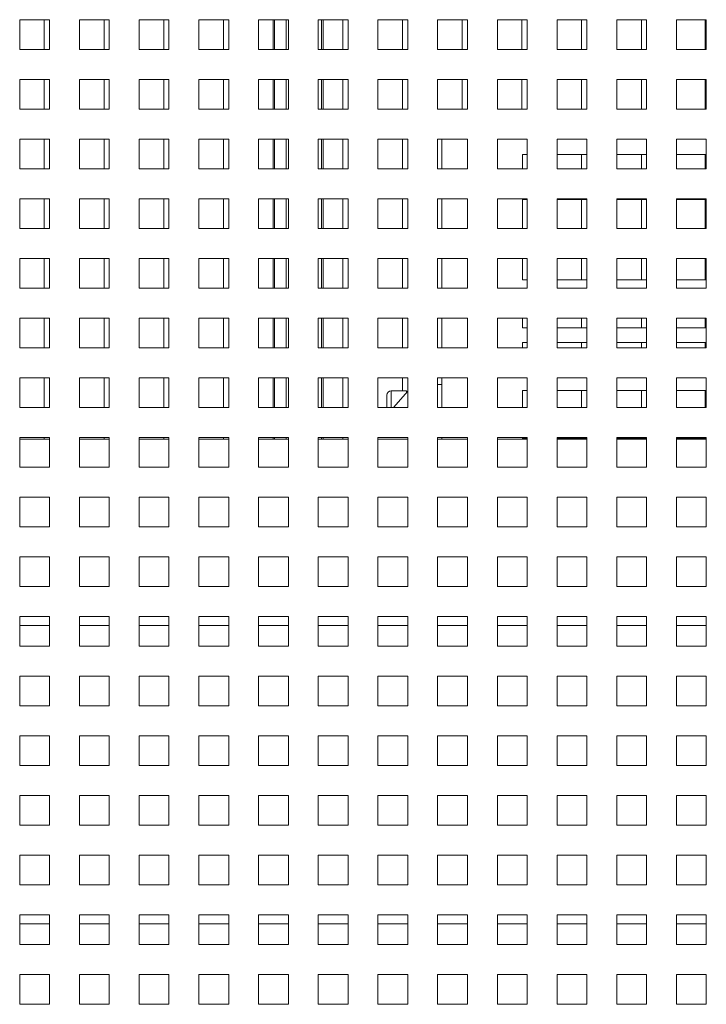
# Paper-space layout '3' of a CAD drawing. Header units: inches. Extents: x 1 to 109, y 1 to 85.
# Tile 74 of 109: x 96.36 to 100.2, y 19.36 to 24.86. Entities that reach past the tile are written whole.
import ezdxf

# ---------------------------------------------------------------- set-up
doc = ezdxf.new("R2010")
doc.units = ezdxf.units.IN
doc.header["$MEASUREMENT"] = 0

psp = doc.layouts.new('3')

# ---------------------------------------------------------------- linework, layer by layer
at = {"color": 7, "linetype": 'Continuous', "lineweight": 15, "ltscale": 5}
for p, q in [((96.5314, 24.8586), (96.3647, 24.8586)), ((96.3647, 24.8586), (96.3647, 24.6919)), ((96.5022, 24.8586), (96.5022, 24.6921)), ((96.5314, 24.6919), (96.5314, 24.8586)), ((96.8647, 24.8586), (96.698, 24.8586)), ((96.698, 24.8586), (96.698, 24.6919)), ((96.8355, 24.8586), (96.8355, 24.6921)), ((96.8647, 24.6919), (96.8647, 24.8586)), ((97.198, 24.8586), (97.0314, 24.8586)), ((97.0314, 24.8586), (97.0314, 24.6919)), ((97.1689, 24.8586), (97.1689, 24.6921)), ((97.198, 24.6919), (97.198, 24.8586)), ((97.5314, 24.8586), (97.3647, 24.8586)), ((97.3647, 24.8586), (97.3647, 24.6919)), ((97.5022, 24.8586), (97.5022, 24.6921)), ((97.5314, 24.6919), (97.5314, 24.8586)), ((97.8647, 24.8586), (97.698, 24.8586)), ((97.698, 24.8586), (97.698, 24.6919)), ((97.7789, 24.8586), (97.7789, 24.6919)), ((97.8647, 24.6919), (97.8647, 24.8586)), ((98.198, 24.8586), (98.0314, 24.8586)), ((98.0314, 24.8586), (98.0314, 24.6919)), ((98.0589, 24.6919), (98.0589, 24.8586)), ((98.1689, 24.8586), (98.1689, 24.6921)), ((98.198, 24.6919), (98.198, 24.8586)), ((98.5314, 24.8586), (98.3647, 24.8586)), ((98.3647, 24.8586), (98.3647, 24.6919)), ((98.5022, 24.8586), (98.5022, 24.6921)), ((98.5314, 24.6919), (98.5314, 24.8586)), ((98.8647, 24.8586), (98.698, 24.8586)), ((98.698, 24.8586), (98.698, 24.6919)), ((98.8355, 24.8586), (98.8355, 24.6921)), ((98.8647, 24.6919), (98.8647, 24.8586)), ((99.198, 24.8586), (99.0314, 24.8586)), ((99.0314, 24.8586), (99.0314, 24.6919)), ((99.1689, 24.8586), (99.1689, 24.6921)), ((99.198, 24.6919), (99.198, 24.8586)), ((99.5314, 24.8586), (99.3647, 24.8586)), ((99.3647, 24.8586), (99.3647, 24.6919)), ((99.5022, 24.8586), (99.5022, 24.6921)), ((99.5314, 24.6919), (99.5314, 24.8586)), ((99.8647, 24.8586), (99.698, 24.8586)), ((99.698, 24.8586), (99.698, 24.6919)), ((99.8355, 24.8586), (99.8355, 24.6921)), ((99.8647, 24.6919), (99.8647, 24.8586)), ((100.198, 24.8586), (100.0314, 24.8586)), ((100.0314, 24.8586), (100.0314, 24.6919)), ((100.1914, 24.8586), (100.1914, 24.6919)), ((100.198, 24.6919), (100.198, 24.8586)), ((96.3647, 24.6919), (96.5314, 24.6919)), ((96.5022, 24.6921), (96.5314, 24.6921)), ((96.698, 24.6919), (96.8647, 24.6919)), ((96.8355, 24.6921), (96.8647, 24.6921)), ((97.0314, 24.6919), (97.198, 24.6919)), ((97.1689, 24.6921), (97.198, 24.6921)), ((97.3647, 24.6919), (97.5314, 24.6919)), ((97.5022, 24.6921), (97.5314, 24.6921)), ((97.698, 24.6919), (97.8647, 24.6919)), ((98.0314, 24.6919), (98.198, 24.6919)), ((98.1689, 24.6921), (98.198, 24.6921)), ((98.3647, 24.6919), (98.5314, 24.6919)), ((98.5022, 24.6921), (98.5314, 24.6921)), ((98.698, 24.6919), (98.8647, 24.6919)), ((98.8355, 24.6921), (98.8647, 24.6921)), ((99.0314, 24.6919), (99.198, 24.6919)), ((99.1689, 24.6921), (99.198, 24.6921)), ((99.3647, 24.6919), (99.5314, 24.6919)), ((99.5022, 24.6921), (99.5314, 24.6921)), ((99.698, 24.6919), (99.8647, 24.6919)), ((99.8355, 24.6921), (99.8647, 24.6921)), ((100.0314, 24.6919), (100.198, 24.6919)), ((96.5314, 24.5253), (96.3647, 24.5253)), ((96.3647, 24.5253), (96.3647, 24.3586)), ((96.5022, 24.5253), (96.5022, 24.3588)), ((96.5314, 24.3586), (96.5314, 24.5253)), ((96.8647, 24.5253), (96.698, 24.5253)), ((96.698, 24.5253), (96.698, 24.3586)), ((96.8355, 24.5253), (96.8355, 24.3588)), ((96.8647, 24.3586), (96.8647, 24.5253)), ((97.198, 24.5253), (97.0314, 24.5253)), ((97.0314, 24.5253), (97.0314, 24.3586)), ((97.1689, 24.5253), (97.1689, 24.3588)), ((97.198, 24.3586), (97.198, 24.5253)), ((97.5314, 24.5253), (97.3647, 24.5253)), ((97.3647, 24.5253), (97.3647, 24.3586)), ((97.5022, 24.5253), (97.5022, 24.3588)), ((97.5314, 24.3586), (97.5314, 24.5253)), ((97.8647, 24.5253), (97.698, 24.5253)), ((97.698, 24.5253), (97.698, 24.3586)), ((97.7789, 24.5253), (97.7789, 24.3586)), ((97.8647, 24.3586), (97.8647, 24.5253)), ((98.198, 24.5253), (98.0314, 24.5253)), ((98.0314, 24.5253), (98.0314, 24.3586)), ((98.0589, 24.3586), (98.0589, 24.5253)), ((98.1689, 24.5253), (98.1689, 24.3588)), ((98.198, 24.3586), (98.198, 24.5253)), ((98.5314, 24.5253), (98.3647, 24.5253)), ((98.3647, 24.5253), (98.3647, 24.3586)), ((98.5022, 24.5253), (98.5022, 24.3588)), ((98.5314, 24.3586), (98.5314, 24.5253)), ((98.8647, 24.5253), (98.698, 24.5253)), ((98.698, 24.5253), (98.698, 24.3586)), ((98.8355, 24.5253), (98.8355, 24.3588)), ((98.8647, 24.3586), (98.8647, 24.5253)), ((99.198, 24.5253), (99.0314, 24.5253)), ((99.0314, 24.5253), (99.0314, 24.3586)), ((99.1689, 24.5253), (99.1689, 24.3588)), ((99.198, 24.3586), (99.198, 24.5253)), ((99.5314, 24.5253), (99.3647, 24.5253)), ((99.3647, 24.5253), (99.3647, 24.3586)), ((99.5022, 24.5253), (99.5022, 24.3588)), ((99.5314, 24.3586), (99.5314, 24.5253)), ((99.8647, 24.5253), (99.698, 24.5253)), ((99.698, 24.5253), (99.698, 24.3586)), ((99.8355, 24.5253), (99.8355, 24.3588)), ((99.8647, 24.3586), (99.8647, 24.5253)), ((100.198, 24.5253), (100.0314, 24.5253)), ((100.0314, 24.5253), (100.0314, 24.3586)), ((100.1914, 24.5253), (100.1914, 24.3586)), ((100.198, 24.3586), (100.198, 24.5253)), ((96.3647, 24.3586), (96.5314, 24.3586)), ((96.5022, 24.3588), (96.5314, 24.3588)), ((96.698, 24.3586), (96.8647, 24.3586)), ((96.8355, 24.3588), (96.8647, 24.3588)), ((97.0314, 24.3586), (97.198, 24.3586)), ((97.1689, 24.3588), (97.198, 24.3588)), ((97.3647, 24.3586), (97.5314, 24.3586)), ((97.5022, 24.3588), (97.5314, 24.3588)), ((97.698, 24.3586), (97.8647, 24.3586)), ((98.0314, 24.3586), (98.198, 24.3586)), ((98.1689, 24.3588), (98.198, 24.3588)), ((98.3647, 24.3586), (98.5314, 24.3586)), ((98.5022, 24.3588), (98.5314, 24.3588)), ((98.698, 24.3586), (98.8647, 24.3586)), ((98.8355, 24.3588), (98.8647, 24.3588)), ((99.0314, 24.3586), (99.198, 24.3586)), ((99.1689, 24.3588), (99.198, 24.3588)), ((99.3647, 24.3586), (99.5314, 24.3586)), ((99.5022, 24.3588), (99.5314, 24.3588)), ((99.698, 24.3586), (99.8647, 24.3586)), ((99.8355, 24.3588), (99.8647, 24.3588)), ((100.0314, 24.3586), (100.198, 24.3586)), ((96.5314, 24.1919), (96.3647, 24.1919)), ((96.3647, 24.1919), (96.3647, 24.0253)), ((96.5022, 24.1919), (96.5022, 24.0254)), ((96.5314, 24.0253), (96.5314, 24.1919)), ((96.8647, 24.1919), (96.698, 24.1919)), ((96.698, 24.1919), (96.698, 24.0253)), ((96.8355, 24.1919), (96.8355, 24.0254)), ((96.8647, 24.0253), (96.8647, 24.1919)), ((97.198, 24.1919), (97.0314, 24.1919)), ((97.0314, 24.1919), (97.0314, 24.0253)), ((97.1689, 24.1919), (97.1689, 24.0254)), ((97.198, 24.0253), (97.198, 24.1919)), ((97.5314, 24.1919), (97.3647, 24.1919)), ((97.3647, 24.1919), (97.3647, 24.0253)), ((97.5022, 24.1919), (97.5022, 24.0254)), ((97.5314, 24.0253), (97.5314, 24.1919)), ((97.8647, 24.1919), (97.698, 24.1919)), ((97.698, 24.1919), (97.698, 24.0253)), ((97.7789, 24.1919), (97.7789, 24.0253)), ((97.8647, 24.0253), (97.8647, 24.1919)), ((98.198, 24.1919), (98.0314, 24.1919)), ((98.0314, 24.1919), (98.0314, 24.0253)), ((98.0589, 24.0253), (98.0589, 24.1919)), ((98.1689, 24.1919), (98.1689, 24.0254)), ((98.198, 24.0253), (98.198, 24.1919)), ((98.5314, 24.1919), (98.3647, 24.1919)), ((98.3647, 24.1919), (98.3647, 24.0253)), ((98.5022, 24.1919), (98.5022, 24.0254)), ((98.5314, 24.0253), (98.5314, 24.1919)), ((98.8647, 24.1919), (98.698, 24.1919)), ((98.698, 24.1919), (98.698, 24.0253)), ((98.7216, 24.0253), (98.7216, 24.1919)), ((98.8647, 24.0253), (98.8647, 24.1919)), ((99.198, 24.1919), (99.0314, 24.1919)), ((99.0314, 24.1919), (99.0314, 24.0253)), ((99.198, 24.0253), (99.198, 24.1919)), ((99.5314, 24.1919), (99.3647, 24.1919)), ((99.3647, 24.1919), (99.3647, 24.0253)), ((99.5314, 24.0253), (99.5314, 24.1919)), ((99.8647, 24.1919), (99.698, 24.1919)), ((99.698, 24.1919), (99.698, 24.0253)), ((99.8647, 24.0253), (99.8647, 24.1919)), ((100.198, 24.1919), (100.0314, 24.1919)), ((100.0314, 24.1919), (100.0314, 24.0253)), ((100.198, 24.0253), (100.198, 24.1919)), ((99.1716, 24.0253), (99.1716, 24.1048)), ((99.1716, 24.1048), (99.198, 24.1048)), ((99.3647, 24.1048), (99.5314, 24.1048)), ((99.5022, 24.1048), (99.5022, 24.0254)), ((99.698, 24.1048), (99.8647, 24.1048)), ((99.8355, 24.1048), (99.8355, 24.0254)), ((100.0314, 24.1048), (100.198, 24.1048)), ((100.1914, 24.1048), (100.1914, 24.0253)), ((96.3647, 24.0253), (96.5314, 24.0253)), ((96.5022, 24.0254), (96.5314, 24.0254)), ((96.698, 24.0253), (96.8647, 24.0253)), ((96.8355, 24.0254), (96.8647, 24.0254)), ((97.0314, 24.0253), (97.198, 24.0253)), ((97.1689, 24.0254), (97.198, 24.0254)), ((97.3647, 24.0253), (97.5314, 24.0253)), ((97.5022, 24.0254), (97.5314, 24.0254)), ((97.698, 24.0253), (97.8647, 24.0253)), ((98.0314, 24.0253), (98.198, 24.0253)), ((98.1689, 24.0254), (98.198, 24.0254)), ((98.3647, 24.0253), (98.5314, 24.0253)), ((98.5022, 24.0254), (98.5314, 24.0254)), ((98.698, 24.0253), (98.8647, 24.0253)), ((99.0314, 24.0253), (99.198, 24.0253)), ((99.1716, 24.0254), (99.198, 24.0254)), ((99.3647, 24.0253), (99.5314, 24.0253)), ((99.5022, 24.0254), (99.5314, 24.0254)), ((99.698, 24.0253), (99.8647, 24.0253)), ((99.8355, 24.0254), (99.8647, 24.0254)), ((100.0314, 24.0253), (100.198, 24.0253)), ((96.5314, 23.8586), (96.3647, 23.8586)), ((96.3647, 23.8586), (96.3647, 23.6919)), ((96.5022, 23.8586), (96.5022, 23.6921)), ((96.5314, 23.6919), (96.5314, 23.8586)), ((96.8647, 23.8586), (96.698, 23.8586)), ((96.698, 23.8586), (96.698, 23.6919)), ((96.8355, 23.8586), (96.8355, 23.6921)), ((96.8647, 23.6919), (96.8647, 23.8586)), ((97.198, 23.8586), (97.0314, 23.8586)), ((97.0314, 23.8586), (97.0314, 23.6919)), ((97.1689, 23.8586), (97.1689, 23.6921)), ((97.198, 23.6919), (97.198, 23.8586)), ((97.5314, 23.8586), (97.3647, 23.8586)), ((97.3647, 23.8586), (97.3647, 23.6919)), ((97.5022, 23.8586), (97.5022, 23.6921)), ((97.5314, 23.6919), (97.5314, 23.8586)), ((97.8647, 23.8586), (97.698, 23.8586)), ((97.698, 23.8586), (97.698, 23.6919)), ((97.7789, 23.8586), (97.7789, 23.6919)), ((97.8647, 23.6919), (97.8647, 23.8586)), ((98.198, 23.8586), (98.0314, 23.8586)), ((98.0314, 23.8586), (98.0314, 23.6919)), ((98.0589, 23.6919), (98.0589, 23.8586)), ((98.1689, 23.8586), (98.1689, 23.6921)), ((98.198, 23.6919), (98.198, 23.8586)), ((98.5314, 23.8586), (98.3647, 23.8586)), ((98.3647, 23.8586), (98.3647, 23.6919)), ((98.5022, 23.8586), (98.5022, 23.6921)), ((98.5314, 23.6919), (98.5314, 23.8586)), ((98.8647, 23.8586), (98.698, 23.8586)), ((98.698, 23.8586), (98.698, 23.6919)), ((98.7216, 23.6919), (98.7216, 23.8586)), ((98.8647, 23.6919), (98.8647, 23.8586)), ((99.198, 23.8586), (99.0314, 23.8586)), ((99.0314, 23.8586), (99.0314, 23.6919)), ((99.1716, 23.8548), (99.198, 23.8548)), ((99.1716, 23.6919), (99.1716, 23.8548)), ((99.198, 23.6919), (99.198, 23.8586)), ((99.5314, 23.8586), (99.3647, 23.8586)), ((99.3647, 23.8586), (99.3647, 23.6919)), ((99.3647, 23.8548), (99.5314, 23.8548)), ((99.5022, 23.8548), (99.5022, 23.6921)), ((99.5314, 23.6919), (99.5314, 23.8586)), ((99.8647, 23.8586), (99.698, 23.8586)), ((99.698, 23.8586), (99.698, 23.6919)), ((99.698, 23.8548), (99.8647, 23.8548)), ((99.8355, 23.8548), (99.8355, 23.6921)), ((99.8647, 23.6919), (99.8647, 23.8586)), ((100.198, 23.8586), (100.0314, 23.8586)), ((100.0314, 23.8586), (100.0314, 23.6919)), ((100.0314, 23.8548), (100.198, 23.8548)), ((100.1914, 23.8548), (100.1914, 23.6919)), ((100.198, 23.6919), (100.198, 23.8586)), ((96.3647, 23.6919), (96.5314, 23.6919)), ((96.5022, 23.6921), (96.5314, 23.6921)), ((96.698, 23.6919), (96.8647, 23.6919)), ((96.8355, 23.6921), (96.8647, 23.6921)), ((97.0314, 23.6919), (97.198, 23.6919)), ((97.1689, 23.6921), (97.198, 23.6921)), ((97.3647, 23.6919), (97.5314, 23.6919)), ((97.5022, 23.6921), (97.5314, 23.6921)), ((97.698, 23.6919), (97.8647, 23.6919)), ((98.0314, 23.6919), (98.198, 23.6919)), ((98.1689, 23.6921), (98.198, 23.6921)), ((98.3647, 23.6919), (98.5314, 23.6919)), ((98.5022, 23.6921), (98.5314, 23.6921)), ((98.698, 23.6919), (98.8647, 23.6919)), ((99.0314, 23.6919), (99.198, 23.6919)), ((99.1716, 23.6921), (99.198, 23.6921)), ((99.3647, 23.6919), (99.5314, 23.6919)), ((99.5022, 23.6921), (99.5314, 23.6921)), ((99.698, 23.6919), (99.8647, 23.6919)), ((99.8355, 23.6921), (99.8647, 23.6921)), ((100.0314, 23.6919), (100.198, 23.6919)), ((96.5314, 23.5253), (96.3647, 23.5253)), ((96.3647, 23.5253), (96.3647, 23.3586)), ((96.5022, 23.5253), (96.5022, 23.3588)), ((96.5314, 23.3586), (96.5314, 23.5253)), ((96.8647, 23.5253), (96.698, 23.5253)), ((96.698, 23.5253), (96.698, 23.3586)), ((96.8355, 23.5253), (96.8355, 23.3588)), ((96.8647, 23.3586), (96.8647, 23.5253)), ((97.198, 23.5253), (97.0314, 23.5253)), ((97.0314, 23.5253), (97.0314, 23.3586)), ((97.1689, 23.5253), (97.1689, 23.3588)), ((97.198, 23.3586), (97.198, 23.5253)), ((97.5314, 23.5253), (97.3647, 23.5253)), ((97.3647, 23.5253), (97.3647, 23.3586)), ((97.5022, 23.5253), (97.5022, 23.3588)), ((97.5314, 23.3586), (97.5314, 23.5253)), ((97.8647, 23.5253), (97.698, 23.5253)), ((97.698, 23.5253), (97.698, 23.3586)), ((97.7789, 23.5253), (97.7789, 23.3586)), ((97.8647, 23.3586), (97.8647, 23.5253)), ((98.198, 23.5253), (98.0314, 23.5253)), ((98.0314, 23.5253), (98.0314, 23.3586)), ((98.0589, 23.3586), (98.0589, 23.5253)), ((98.1689, 23.5253), (98.1689, 23.3588)), ((98.198, 23.3586), (98.198, 23.5253)), ((98.5314, 23.5253), (98.3647, 23.5253)), ((98.3647, 23.5253), (98.3647, 23.3586)), ((98.5022, 23.5253), (98.5022, 23.3588)), ((98.5314, 23.3586), (98.5314, 23.5253)), ((98.8647, 23.5253), (98.698, 23.5253)), ((98.698, 23.5253), (98.698, 23.3586)), ((98.7216, 23.3586), (98.7216, 23.5253)), ((98.8647, 23.3586), (98.8647, 23.5253)), ((99.198, 23.5253), (99.0314, 23.5253)), ((99.0314, 23.5253), (99.0314, 23.3586)), ((99.1716, 23.4048), (99.1716, 23.5253)), ((99.198, 23.3586), (99.198, 23.5253)), ((99.5314, 23.5253), (99.3647, 23.5253)), ((99.3647, 23.5253), (99.3647, 23.3586)), ((99.5022, 23.5253), (99.5022, 23.4048)), ((99.5314, 23.3586), (99.5314, 23.5253)), ((99.8647, 23.5253), (99.698, 23.5253)), ((99.698, 23.5253), (99.698, 23.3586)), ((99.8355, 23.5253), (99.8355, 23.4048)), ((99.8647, 23.3586), (99.8647, 23.5253)), ((100.198, 23.5253), (100.0314, 23.5253)), ((100.0314, 23.5253), (100.0314, 23.3586)), ((100.1914, 23.5253), (100.1914, 23.4048)), ((100.198, 23.3586), (100.198, 23.5253)), ((99.198, 23.4048), (99.1716, 23.4048)), ((99.5314, 23.4048), (99.3647, 23.4048)), ((99.8647, 23.4048), (99.698, 23.4048)), ((100.198, 23.4048), (100.0314, 23.4048)), ((96.3647, 23.3586), (96.5314, 23.3586)), ((96.5022, 23.3588), (96.5314, 23.3588)), ((96.698, 23.3586), (96.8647, 23.3586)), ((96.8355, 23.3588), (96.8647, 23.3588)), ((97.0314, 23.3586), (97.198, 23.3586)), ((97.1689, 23.3588), (97.198, 23.3588)), ((97.3647, 23.3586), (97.5314, 23.3586)), ((97.5022, 23.3588), (97.5314, 23.3588)), ((97.698, 23.3586), (97.8647, 23.3586)), ((98.0314, 23.3586), (98.198, 23.3586)), ((98.1689, 23.3588), (98.198, 23.3588)), ((98.3647, 23.3586), (98.5314, 23.3586)), ((98.5022, 23.3588), (98.5314, 23.3588)), ((98.698, 23.3586), (98.8647, 23.3586)), ((99.0314, 23.3586), (99.198, 23.3586)), ((99.3647, 23.3586), (99.5314, 23.3586)), ((99.698, 23.3586), (99.8647, 23.3586)), ((100.0314, 23.3586), (100.198, 23.3586)), ((96.5314, 23.1919), (96.3647, 23.1919)), ((96.3647, 23.1919), (96.3647, 23.0253)), ((96.5022, 23.1919), (96.5022, 23.0254)), ((96.5314, 23.0253), (96.5314, 23.1919)), ((96.8647, 23.1919), (96.698, 23.1919)), ((96.698, 23.1919), (96.698, 23.0253)), ((96.8355, 23.1919), (96.8355, 23.0254)), ((96.8647, 23.0253), (96.8647, 23.1919)), ((97.198, 23.1919), (97.0314, 23.1919)), ((97.0314, 23.1919), (97.0314, 23.0253)), ((97.1689, 23.1919), (97.1689, 23.0254)), ((97.198, 23.0253), (97.198, 23.1919)), ((97.5314, 23.1919), (97.3647, 23.1919)), ((97.3647, 23.1919), (97.3647, 23.0253)), ((97.5022, 23.1919), (97.5022, 23.0254)), ((97.5314, 23.0253), (97.5314, 23.1919)), ((97.8647, 23.1919), (97.698, 23.1919)), ((97.698, 23.1919), (97.698, 23.0253)), ((97.7789, 23.1919), (97.7789, 23.0253)), ((97.8647, 23.0253), (97.8647, 23.1919)), ((98.198, 23.1919), (98.0314, 23.1919)), ((98.0314, 23.1919), (98.0314, 23.0253)), ((98.0589, 23.0253), (98.0589, 23.1919)), ((98.1689, 23.1919), (98.1689, 23.0254)), ((98.198, 23.0253), (98.198, 23.1919)), ((98.5314, 23.1919), (98.3647, 23.1919)), ((98.3647, 23.1919), (98.3647, 23.0253)), ((98.5022, 23.1919), (98.5022, 23.0254)), ((98.5314, 23.0253), (98.5314, 23.1919)), ((98.8647, 23.1919), (98.698, 23.1919)), ((98.698, 23.1919), (98.698, 23.0253)), ((98.7216, 23.0253), (98.7216, 23.1919)), ((98.8647, 23.0253), (98.8647, 23.1919)), ((99.198, 23.1919), (99.0314, 23.1919)), ((99.0314, 23.1919), (99.0314, 23.0253)), ((99.1716, 23.1381), (99.1716, 23.1919)), ((99.198, 23.0253), (99.198, 23.1919)), ((99.5314, 23.1919), (99.3647, 23.1919)), ((99.3647, 23.1919), (99.3647, 23.0253)), ((99.5022, 23.1919), (99.5022, 23.1381)), ((99.5314, 23.0253), (99.5314, 23.1919)), ((99.8647, 23.1919), (99.698, 23.1919)), ((99.698, 23.1919), (99.698, 23.0253)), ((99.8355, 23.1919), (99.8355, 23.1381)), ((99.8647, 23.0253), (99.8647, 23.1919)), ((100.198, 23.1919), (100.0314, 23.1919)), ((100.0314, 23.1919), (100.0314, 23.0253)), ((100.1914, 23.1919), (100.1914, 23.1381)), ((100.198, 23.0253), (100.198, 23.1919)), ((99.198, 23.1381), (99.1716, 23.1381)), ((99.5314, 23.1381), (99.3647, 23.1381)), ((99.8647, 23.1381), (99.698, 23.1381)), ((100.198, 23.1381), (100.0314, 23.1381)), ((99.1716, 23.0548), (99.198, 23.0548)), ((99.1716, 23.0253), (99.1716, 23.0548)), ((99.3647, 23.0548), (99.5314, 23.0548)), ((99.5022, 23.0548), (99.5022, 23.0254)), ((99.698, 23.0548), (99.8647, 23.0548)), ((99.8355, 23.0548), (99.8355, 23.0254)), ((100.0314, 23.0548), (100.198, 23.0548)), ((100.1914, 23.0548), (100.1914, 23.0253)), ((96.3647, 23.0253), (96.5314, 23.0253)), ((96.5022, 23.0254), (96.5314, 23.0254)), ((96.698, 23.0253), (96.8647, 23.0253)), ((96.8355, 23.0254), (96.8647, 23.0254)), ((97.0314, 23.0253), (97.198, 23.0253)), ((97.1689, 23.0254), (97.198, 23.0254)), ((97.3647, 23.0253), (97.5314, 23.0253)), ((97.5022, 23.0254), (97.5314, 23.0254)), ((97.698, 23.0253), (97.8647, 23.0253)), ((98.0314, 23.0253), (98.198, 23.0253)), ((98.1689, 23.0254), (98.198, 23.0254)), ((98.3647, 23.0253), (98.5314, 23.0253)), ((98.5022, 23.0254), (98.5314, 23.0254)), ((98.698, 23.0253), (98.8647, 23.0253)), ((99.0314, 23.0253), (99.198, 23.0253)), ((99.1716, 23.0254), (99.198, 23.0254)), ((99.3647, 23.0253), (99.5314, 23.0253)), ((99.5022, 23.0254), (99.5314, 23.0254)), ((99.698, 23.0253), (99.8647, 23.0253)), ((99.8355, 23.0254), (99.8647, 23.0254)), ((100.0314, 23.0253), (100.198, 23.0253)), ((96.5314, 22.8586), (96.3647, 22.8586)), ((96.3647, 22.8586), (96.3647, 22.6919)), ((96.5022, 22.8586), (96.5022, 22.6921)), ((96.5314, 22.6919), (96.5314, 22.8586)), ((96.8647, 22.8586), (96.698, 22.8586)), ((96.698, 22.8586), (96.698, 22.6919)), ((96.8355, 22.8586), (96.8355, 22.6921)), ((96.8647, 22.6919), (96.8647, 22.8586)), ((97.198, 22.8586), (97.0314, 22.8586)), ((97.0314, 22.8586), (97.0314, 22.6919)), ((97.1689, 22.8586), (97.1689, 22.6921)), ((97.198, 22.6919), (97.198, 22.8586)), ((97.5314, 22.8586), (97.3647, 22.8586)), ((97.3647, 22.8586), (97.3647, 22.6919)), ((97.5022, 22.8586), (97.5022, 22.6921)), ((97.5314, 22.6919), (97.5314, 22.8586)), ((97.8647, 22.8586), (97.698, 22.8586)), ((97.698, 22.8586), (97.698, 22.6919)), ((97.7789, 22.8586), (97.7789, 22.6919)), ((97.8647, 22.6919), (97.8647, 22.8586)), ((98.198, 22.8586), (98.0314, 22.8586)), ((98.0314, 22.8586), (98.0314, 22.6919)), ((98.0589, 22.6919), (98.0589, 22.8586)), ((98.1689, 22.8586), (98.1689, 22.6921)), ((98.198, 22.6919), (98.198, 22.8586)), ((98.5314, 22.8586), (98.3647, 22.8586)), ((98.3647, 22.8586), (98.3647, 22.6919)), ((98.5022, 22.8586), (98.5022, 22.7853)), ((98.5314, 22.6919), (98.5314, 22.8586)), ((98.8647, 22.8586), (98.698, 22.8586)), ((98.698, 22.8586), (98.698, 22.6919)), ((98.7216, 22.6919), (98.7216, 22.8586)), ((98.8647, 22.6919), (98.8647, 22.8586)), ((99.198, 22.8586), (99.0314, 22.8586)), ((99.0314, 22.8586), (99.0314, 22.6919)), ((99.198, 22.6919), (99.198, 22.8586)), ((99.5314, 22.8586), (99.3647, 22.8586)), ((99.3647, 22.8586), (99.3647, 22.6919)), ((99.5314, 22.6919), (99.5314, 22.8586)), ((99.8647, 22.8586), (99.698, 22.8586)), ((99.698, 22.8586), (99.698, 22.6919)), ((99.8647, 22.6919), (99.8647, 22.8586)), ((100.198, 22.8586), (100.0314, 22.8586)), ((100.0314, 22.8586), (100.0314, 22.6919)), ((100.198, 22.6919), (100.198, 22.8586)), ((98.5241, 22.7853), (98.4391, 22.7853)), ((98.4521, 22.6919), (98.5314, 22.784)), ((98.5241, 22.7853), (98.5241, 22.7756)), ((98.5292, 22.7815), (98.5241, 22.7815)), ((98.698, 22.8211), (98.7216, 22.8211)), ((99.1716, 22.7881), (99.198, 22.7881)), ((99.1716, 22.6919), (99.1716, 22.7881)), ((99.3647, 22.7881), (99.5314, 22.7881)), ((99.5022, 22.7881), (99.5022, 22.6921)), ((99.698, 22.7881), (99.8647, 22.7881)), ((99.8355, 22.7881), (99.8355, 22.6921)), ((100.0314, 22.7881), (100.198, 22.7881)), ((100.1914, 22.7881), (100.1914, 22.6919)), ((98.4141, 22.7383), (98.4141, 22.7603)), ((98.4141, 22.6919), (98.4141, 22.7383)), ((96.3647, 22.6919), (96.5314, 22.6919)), ((96.5022, 22.6921), (96.5314, 22.6921)), ((96.698, 22.6919), (96.8647, 22.6919)), ((96.8355, 22.6921), (96.8647, 22.6921)), ((97.0314, 22.6919), (97.198, 22.6919)), ((97.1689, 22.6921), (97.198, 22.6921)), ((97.3647, 22.6919), (97.5314, 22.6919)), ((97.5022, 22.6921), (97.5314, 22.6921)), ((97.698, 22.6919), (97.8647, 22.6919)), ((98.0314, 22.6919), (98.198, 22.6919)), ((98.1689, 22.6921), (98.198, 22.6921)), ((98.3647, 22.6919), (98.5314, 22.6919)), ((98.698, 22.6919), (98.8647, 22.6919)), ((99.0314, 22.6919), (99.198, 22.6919)), ((99.1716, 22.6921), (99.198, 22.6921)), ((99.3647, 22.6919), (99.5314, 22.6919)), ((99.5022, 22.6921), (99.5314, 22.6921)), ((99.698, 22.6919), (99.8647, 22.6919)), ((99.8355, 22.6921), (99.8647, 22.6921)), ((100.0314, 22.6919), (100.198, 22.6919)), ((96.5314, 22.5253), (96.3647, 22.5253)), ((96.3647, 22.5253), (96.3647, 22.3586)), ((96.3647, 22.5161), (96.5314, 22.5161)), ((96.5022, 22.5253), (96.5022, 22.5161)), ((96.5314, 22.3586), (96.5314, 22.5253)), ((96.8647, 22.5253), (96.698, 22.5253)), ((96.698, 22.5253), (96.698, 22.3586)), ((96.698, 22.5161), (96.8647, 22.5161)), ((96.8355, 22.5253), (96.8355, 22.5161)), ((96.8647, 22.3586), (96.8647, 22.5253)), ((97.198, 22.5253), (97.0314, 22.5253)), ((97.0314, 22.5253), (97.0314, 22.3586)), ((97.0314, 22.5161), (97.198, 22.5161)), ((97.1689, 22.5253), (97.1689, 22.5161)), ((97.198, 22.3586), (97.198, 22.5253)), ((97.5314, 22.5253), (97.3647, 22.5253)), ((97.3647, 22.5253), (97.3647, 22.3586)), ((97.3647, 22.5161), (97.5314, 22.5161)), ((97.5022, 22.5253), (97.5022, 22.5161)), ((97.5314, 22.3586), (97.5314, 22.5253)), ((97.8647, 22.5253), (97.698, 22.5253)), ((97.698, 22.5253), (97.698, 22.3586)), ((97.698, 22.5161), (97.8647, 22.5161)), ((97.7789, 22.5253), (97.7789, 22.5161)), ((97.8647, 22.3586), (97.8647, 22.5253)), ((98.198, 22.5253), (98.0314, 22.5253)), ((98.0314, 22.5253), (98.0314, 22.3586)), ((98.0314, 22.5161), (98.198, 22.5161)), ((98.0589, 22.5161), (98.0589, 22.5253)), ((98.1689, 22.5253), (98.1689, 22.5161)), ((98.198, 22.3586), (98.198, 22.5253)), ((98.5314, 22.5253), (98.3647, 22.5253)), ((98.3647, 22.5253), (98.3647, 22.3586)), ((98.3647, 22.5161), (98.5314, 22.5161)), ((98.5314, 22.3586), (98.5314, 22.5253)), ((98.8647, 22.5253), (98.698, 22.5253)), ((98.698, 22.5253), (98.698, 22.3586)), ((98.698, 22.5161), (98.8647, 22.5161)), ((98.7216, 22.5161), (98.7216, 22.5253)), ((98.8647, 22.3586), (98.8647, 22.5253)), ((99.198, 22.5253), (99.0314, 22.5253)), ((99.0314, 22.5253), (99.0314, 22.3586)), ((99.0314, 22.5161), (99.198, 22.5161)), ((99.1716, 22.5214), (99.198, 22.5214)), ((99.1716, 22.5161), (99.1716, 22.5214)), ((99.198, 22.3586), (99.198, 22.5253)), ((99.5314, 22.5253), (99.3647, 22.5253)), ((99.3647, 22.5253), (99.3647, 22.3586)), ((99.3647, 22.5214), (99.5314, 22.5214)), ((99.3647, 22.5161), (99.5314, 22.5161)), ((99.5022, 22.5214), (99.5022, 22.5161)), ((99.5314, 22.3586), (99.5314, 22.5253)), ((99.8647, 22.5253), (99.698, 22.5253)), ((99.698, 22.5253), (99.698, 22.3586)), ((99.698, 22.5214), (99.8647, 22.5214)), ((99.698, 22.5161), (99.8647, 22.5161)), ((99.8355, 22.5214), (99.8355, 22.5161)), ((99.8647, 22.3586), (99.8647, 22.5253)), ((100.198, 22.5253), (100.0314, 22.5253)), ((100.0314, 22.5253), (100.0314, 22.3586)), ((100.0314, 22.5214), (100.198, 22.5214)), ((100.0314, 22.5161), (100.198, 22.5161)), ((100.1914, 22.5214), (100.1914, 22.5161)), ((100.198, 22.3586), (100.198, 22.5253)), ((96.3647, 22.3586), (96.5314, 22.3586)), ((96.698, 22.3586), (96.8647, 22.3586)), ((97.0314, 22.3586), (97.198, 22.3586)), ((97.3647, 22.3586), (97.5314, 22.3586)), ((97.698, 22.3586), (97.8647, 22.3586)), ((98.0314, 22.3586), (98.198, 22.3586)), ((98.3647, 22.3586), (98.5314, 22.3586)), ((98.698, 22.3586), (98.8647, 22.3586)), ((99.0314, 22.3586), (99.198, 22.3586)), ((99.3647, 22.3586), (99.5314, 22.3586)), ((99.698, 22.3586), (99.8647, 22.3586)), ((100.0314, 22.3586), (100.198, 22.3586)), ((96.5314, 22.1919), (96.3647, 22.1919)), ((96.3647, 22.1919), (96.3647, 22.0253)), ((96.5314, 22.0253), (96.5314, 22.1919)), ((96.8647, 22.1919), (96.698, 22.1919)), ((96.698, 22.1919), (96.698, 22.0253)), ((96.8647, 22.0253), (96.8647, 22.1919)), ((97.198, 22.1919), (97.0314, 22.1919)), ((97.0314, 22.1919), (97.0314, 22.0253)), ((97.198, 22.0253), (97.198, 22.1919)), ((97.5314, 22.1919), (97.3647, 22.1919)), ((97.3647, 22.1919), (97.3647, 22.0253)), ((97.5314, 22.0253), (97.5314, 22.1919)), ((97.8647, 22.1919), (97.698, 22.1919)), ((97.698, 22.1919), (97.698, 22.0253)), ((97.8647, 22.0253), (97.8647, 22.1919)), ((98.198, 22.1919), (98.0314, 22.1919)), ((98.0314, 22.1919), (98.0314, 22.0253)), ((98.198, 22.0253), (98.198, 22.1919)), ((98.5314, 22.1919), (98.3647, 22.1919)), ((98.3647, 22.1919), (98.3647, 22.0253)), ((98.5314, 22.0253), (98.5314, 22.1919)), ((98.8647, 22.1919), (98.698, 22.1919)), ((98.698, 22.1919), (98.698, 22.0253)), ((98.8647, 22.0253), (98.8647, 22.1919)), ((99.198, 22.1919), (99.0314, 22.1919)), ((99.0314, 22.1919), (99.0314, 22.0253)), ((99.198, 22.0253), (99.198, 22.1919)), ((99.5314, 22.1919), (99.3647, 22.1919)), ((99.3647, 22.1919), (99.3647, 22.0253)), ((99.5314, 22.0253), (99.5314, 22.1919)), ((99.8647, 22.1919), (99.698, 22.1919)), ((99.698, 22.1919), (99.698, 22.0253)), ((99.8647, 22.0253), (99.8647, 22.1919)), ((100.198, 22.1919), (100.0314, 22.1919)), ((100.0314, 22.1919), (100.0314, 22.0253)), ((100.198, 22.0253), (100.198, 22.1919)), ((96.3647, 22.0253), (96.5314, 22.0253)), ((96.698, 22.0253), (96.8647, 22.0253)), ((97.0314, 22.0253), (97.198, 22.0253)), ((97.3647, 22.0253), (97.5314, 22.0253)), ((97.698, 22.0253), (97.8647, 22.0253)), ((98.0314, 22.0253), (98.198, 22.0253)), ((98.3647, 22.0253), (98.5314, 22.0253)), ((98.698, 22.0253), (98.8647, 22.0253)), ((99.0314, 22.0253), (99.198, 22.0253)), ((99.3647, 22.0253), (99.5314, 22.0253)), ((99.698, 22.0253), (99.8647, 22.0253)), ((100.0314, 22.0253), (100.198, 22.0253)), ((96.5314, 21.8586), (96.3647, 21.8586)), ((96.3647, 21.8586), (96.3647, 21.6919)), ((96.5314, 21.6919), (96.5314, 21.8586)), ((96.8647, 21.8586), (96.698, 21.8586)), ((96.698, 21.8586), (96.698, 21.6919)), ((96.8647, 21.6919), (96.8647, 21.8586)), ((97.198, 21.8586), (97.0314, 21.8586)), ((97.0314, 21.8586), (97.0314, 21.6919)), ((97.198, 21.6919), (97.198, 21.8586)), ((97.5314, 21.8586), (97.3647, 21.8586)), ((97.3647, 21.8586), (97.3647, 21.6919)), ((97.5314, 21.6919), (97.5314, 21.8586)), ((97.8647, 21.8586), (97.698, 21.8586)), ((97.698, 21.8586), (97.698, 21.6919)), ((97.8647, 21.6919), (97.8647, 21.8586)), ((98.198, 21.8586), (98.0314, 21.8586)), ((98.0314, 21.8586), (98.0314, 21.6919)), ((98.198, 21.6919), (98.198, 21.8586)), ((98.5314, 21.8586), (98.3647, 21.8586)), ((98.3647, 21.8586), (98.3647, 21.6919)), ((98.5314, 21.6919), (98.5314, 21.8586)), ((98.8647, 21.8586), (98.698, 21.8586)), ((98.698, 21.8586), (98.698, 21.6919)), ((98.8647, 21.6919), (98.8647, 21.8586)), ((99.198, 21.8586), (99.0314, 21.8586)), ((99.0314, 21.8586), (99.0314, 21.6919)), ((99.198, 21.6919), (99.198, 21.8586)), ((99.5314, 21.8586), (99.3647, 21.8586)), ((99.3647, 21.8586), (99.3647, 21.6919)), ((99.5314, 21.6919), (99.5314, 21.8586)), ((99.8647, 21.8586), (99.698, 21.8586)), ((99.698, 21.8586), (99.698, 21.6919)), ((99.8647, 21.6919), (99.8647, 21.8586)), ((100.198, 21.8586), (100.0314, 21.8586)), ((100.0314, 21.8586), (100.0314, 21.6919)), ((100.198, 21.6919), (100.198, 21.8586)), ((96.3647, 21.6919), (96.5314, 21.6919)), ((96.698, 21.6919), (96.8647, 21.6919)), ((97.0314, 21.6919), (97.198, 21.6919)), ((97.3647, 21.6919), (97.5314, 21.6919)), ((97.698, 21.6919), (97.8647, 21.6919)), ((98.0314, 21.6919), (98.198, 21.6919)), ((98.3647, 21.6919), (98.5314, 21.6919)), ((98.698, 21.6919), (98.8647, 21.6919)), ((99.0314, 21.6919), (99.198, 21.6919)), ((99.3647, 21.6919), (99.5314, 21.6919)), ((99.698, 21.6919), (99.8647, 21.6919)), ((100.0314, 21.6919), (100.198, 21.6919)), ((96.5314, 21.5253), (96.3647, 21.5253)), ((96.3647, 21.5253), (96.3647, 21.3586)), ((96.5314, 21.3586), (96.5314, 21.5253)), ((96.8647, 21.5253), (96.698, 21.5253)), ((96.698, 21.5253), (96.698, 21.3586)), ((96.8647, 21.3586), (96.8647, 21.5253)), ((97.198, 21.5253), (97.0314, 21.5253)), ((97.0314, 21.5253), (97.0314, 21.3586)), ((97.198, 21.3586), (97.198, 21.5253)), ((97.5314, 21.5253), (97.3647, 21.5253)), ((97.3647, 21.5253), (97.3647, 21.3586)), ((97.5314, 21.3586), (97.5314, 21.5253)), ((97.8647, 21.5253), (97.698, 21.5253)), ((97.698, 21.5253), (97.698, 21.3586)), ((97.8647, 21.3586), (97.8647, 21.5253)), ((98.198, 21.5253), (98.0314, 21.5253)), ((98.0314, 21.5253), (98.0314, 21.3586)), ((98.198, 21.3586), (98.198, 21.5253)), ((98.5314, 21.5253), (98.3647, 21.5253)), ((98.3647, 21.5253), (98.3647, 21.3586)), ((98.5314, 21.3586), (98.5314, 21.5253)), ((98.8647, 21.5253), (98.698, 21.5253)), ((98.698, 21.5253), (98.698, 21.3586)), ((98.8647, 21.3586), (98.8647, 21.5253)), ((99.198, 21.5253), (99.0314, 21.5253)), ((99.0314, 21.5253), (99.0314, 21.3586)), ((99.198, 21.3586), (99.198, 21.5253)), ((99.5314, 21.5253), (99.3647, 21.5253)), ((99.3647, 21.5253), (99.3647, 21.3586)), ((99.5314, 21.3586), (99.5314, 21.5253)), ((99.8647, 21.5253), (99.698, 21.5253)), ((99.698, 21.5253), (99.698, 21.3586)), ((99.8647, 21.3586), (99.8647, 21.5253)), ((100.198, 21.5253), (100.0314, 21.5253)), ((100.0314, 21.5253), (100.0314, 21.3586)), ((100.198, 21.3586), (100.198, 21.5253)), ((96.3647, 21.4744), (96.5314, 21.4744)), ((96.698, 21.4744), (96.8647, 21.4744)), ((97.0314, 21.4744), (97.198, 21.4744)), ((97.3647, 21.4744), (97.5314, 21.4744)), ((97.698, 21.4744), (97.8647, 21.4744)), ((98.0314, 21.4744), (98.198, 21.4744)), ((98.3647, 21.4744), (98.5314, 21.4744)), ((98.698, 21.4744), (98.8647, 21.4744)), ((99.0314, 21.4744), (99.198, 21.4744)), ((99.3647, 21.4744), (99.5314, 21.4744)), ((99.698, 21.4744), (99.8647, 21.4744)), ((100.0314, 21.4744), (100.198, 21.4744)), ((96.3647, 21.3586), (96.5314, 21.3586)), ((96.698, 21.3586), (96.8647, 21.3586)), ((97.0314, 21.3586), (97.198, 21.3586)), ((97.3647, 21.3586), (97.5314, 21.3586)), ((97.698, 21.3586), (97.8647, 21.3586)), ((98.0314, 21.3586), (98.198, 21.3586)), ((98.3647, 21.3586), (98.5314, 21.3586)), ((98.698, 21.3586), (98.8647, 21.3586)), ((99.0314, 21.3586), (99.198, 21.3586)), ((99.3647, 21.3586), (99.5314, 21.3586)), ((99.698, 21.3586), (99.8647, 21.3586)), ((100.0314, 21.3586), (100.198, 21.3586)), ((96.5314, 21.1919), (96.3647, 21.1919)), ((96.3647, 21.1919), (96.3647, 21.0253)), ((96.5314, 21.0253), (96.5314, 21.1919)), ((96.8647, 21.1919), (96.698, 21.1919)), ((96.698, 21.1919), (96.698, 21.0253)), ((96.8647, 21.0253), (96.8647, 21.1919)), ((97.198, 21.1919), (97.0314, 21.1919)), ((97.0314, 21.1919), (97.0314, 21.0253)), ((97.198, 21.0253), (97.198, 21.1919)), ((97.5314, 21.1919), (97.3647, 21.1919)), ((97.3647, 21.1919), (97.3647, 21.0253)), ((97.5314, 21.0253), (97.5314, 21.1919)), ((97.8647, 21.1919), (97.698, 21.1919)), ((97.698, 21.1919), (97.698, 21.0253)), ((97.8647, 21.0253), (97.8647, 21.1919)), ((98.198, 21.1919), (98.0314, 21.1919)), ((98.0314, 21.1919), (98.0314, 21.0253)), ((98.198, 21.0253), (98.198, 21.1919)), ((98.5314, 21.1919), (98.3647, 21.1919)), ((98.3647, 21.1919), (98.3647, 21.0253)), ((98.5314, 21.0253), (98.5314, 21.1919)), ((98.8647, 21.1919), (98.698, 21.1919)), ((98.698, 21.1919), (98.698, 21.0253)), ((98.8647, 21.0253), (98.8647, 21.1919)), ((99.198, 21.1919), (99.0314, 21.1919)), ((99.0314, 21.1919), (99.0314, 21.0253)), ((99.198, 21.0253), (99.198, 21.1919)), ((99.5314, 21.1919), (99.3647, 21.1919)), ((99.3647, 21.1919), (99.3647, 21.0253)), ((99.5314, 21.0253), (99.5314, 21.1919)), ((99.8647, 21.1919), (99.698, 21.1919)), ((99.698, 21.1919), (99.698, 21.0253)), ((99.8647, 21.0253), (99.8647, 21.1919)), ((100.198, 21.1919), (100.0314, 21.1919)), ((100.0314, 21.1919), (100.0314, 21.0253)), ((100.198, 21.0253), (100.198, 21.1919)), ((96.3647, 21.0253), (96.5314, 21.0253)), ((96.698, 21.0253), (96.8647, 21.0253)), ((97.0314, 21.0253), (97.198, 21.0253)), ((97.3647, 21.0253), (97.5314, 21.0253)), ((97.698, 21.0253), (97.8647, 21.0253)), ((98.0314, 21.0253), (98.198, 21.0253)), ((98.3647, 21.0253), (98.5314, 21.0253)), ((98.698, 21.0253), (98.8647, 21.0253)), ((99.0314, 21.0253), (99.198, 21.0253)), ((99.3647, 21.0253), (99.5314, 21.0253)), ((99.698, 21.0253), (99.8647, 21.0253)), ((100.0314, 21.0253), (100.198, 21.0253)), ((96.5314, 20.8586), (96.3647, 20.8586)), ((96.3647, 20.8586), (96.3647, 20.6919)), ((96.5314, 20.6919), (96.5314, 20.8586)), ((96.8647, 20.8586), (96.698, 20.8586)), ((96.698, 20.8586), (96.698, 20.6919)), ((96.8647, 20.6919), (96.8647, 20.8586)), ((97.198, 20.8586), (97.0314, 20.8586)), ((97.0314, 20.8586), (97.0314, 20.6919)), ((97.198, 20.6919), (97.198, 20.8586)), ((97.5314, 20.8586), (97.3647, 20.8586)), ((97.3647, 20.8586), (97.3647, 20.6919)), ((97.5314, 20.6919), (97.5314, 20.8586)), ((97.8647, 20.8586), (97.698, 20.8586)), ((97.698, 20.8586), (97.698, 20.6919)), ((97.8647, 20.6919), (97.8647, 20.8586)), ((98.198, 20.8586), (98.0314, 20.8586)), ((98.0314, 20.8586), (98.0314, 20.6919)), ((98.198, 20.6919), (98.198, 20.8586)), ((98.5314, 20.8586), (98.3647, 20.8586)), ((98.3647, 20.8586), (98.3647, 20.6919)), ((98.5314, 20.6919), (98.5314, 20.8586)), ((98.8647, 20.8586), (98.698, 20.8586)), ((98.698, 20.8586), (98.698, 20.6919)), ((98.8647, 20.6919), (98.8647, 20.8586)), ((99.198, 20.8586), (99.0314, 20.8586)), ((99.0314, 20.8586), (99.0314, 20.6919)), ((99.198, 20.6919), (99.198, 20.8586)), ((99.5314, 20.8586), (99.3647, 20.8586)), ((99.3647, 20.8586), (99.3647, 20.6919)), ((99.5314, 20.6919), (99.5314, 20.8586)), ((99.8647, 20.8586), (99.698, 20.8586)), ((99.698, 20.8586), (99.698, 20.6919)), ((99.8647, 20.6919), (99.8647, 20.8586)), ((100.198, 20.8586), (100.0314, 20.8586)), ((100.0314, 20.8586), (100.0314, 20.6919)), ((100.198, 20.6919), (100.198, 20.8586)), ((96.3647, 20.6919), (96.5314, 20.6919)), ((96.698, 20.6919), (96.8647, 20.6919)), ((97.0314, 20.6919), (97.198, 20.6919)), ((97.3647, 20.6919), (97.5314, 20.6919)), ((97.698, 20.6919), (97.8647, 20.6919)), ((98.0314, 20.6919), (98.198, 20.6919)), ((98.3647, 20.6919), (98.5314, 20.6919)), ((98.698, 20.6919), (98.8647, 20.6919)), ((99.0314, 20.6919), (99.198, 20.6919)), ((99.3647, 20.6919), (99.5314, 20.6919)), ((99.698, 20.6919), (99.8647, 20.6919)), ((100.0314, 20.6919), (100.198, 20.6919)), ((96.5314, 20.5253), (96.3647, 20.5253)), ((96.3647, 20.5253), (96.3647, 20.3586)), ((96.5314, 20.3586), (96.5314, 20.5253)), ((96.8647, 20.5253), (96.698, 20.5253)), ((96.698, 20.5253), (96.698, 20.3586)), ((96.8647, 20.3586), (96.8647, 20.5253)), ((97.198, 20.5253), (97.0314, 20.5253)), ((97.0314, 20.5253), (97.0314, 20.3586)), ((97.198, 20.3586), (97.198, 20.5253)), ((97.5314, 20.5253), (97.3647, 20.5253)), ((97.3647, 20.5253), (97.3647, 20.3586)), ((97.5314, 20.3586), (97.5314, 20.5253)), ((97.8647, 20.5253), (97.698, 20.5253)), ((97.698, 20.5253), (97.698, 20.3586)), ((97.8647, 20.3586), (97.8647, 20.5253)), ((98.198, 20.5253), (98.0314, 20.5253)), ((98.0314, 20.5253), (98.0314, 20.3586)), ((98.198, 20.3586), (98.198, 20.5253)), ((98.5314, 20.5253), (98.3647, 20.5253)), ((98.3647, 20.5253), (98.3647, 20.3586)), ((98.5314, 20.3586), (98.5314, 20.5253)), ((98.8647, 20.5253), (98.698, 20.5253)), ((98.698, 20.5253), (98.698, 20.3586)), ((98.8647, 20.3586), (98.8647, 20.5253)), ((99.198, 20.5253), (99.0314, 20.5253)), ((99.0314, 20.5253), (99.0314, 20.3586)), ((99.198, 20.3586), (99.198, 20.5253)), ((99.5314, 20.5253), (99.3647, 20.5253)), ((99.3647, 20.5253), (99.3647, 20.3586)), ((99.5314, 20.3586), (99.5314, 20.5253)), ((99.8647, 20.5253), (99.698, 20.5253)), ((99.698, 20.5253), (99.698, 20.3586)), ((99.8647, 20.3586), (99.8647, 20.5253)), ((100.198, 20.5253), (100.0314, 20.5253)), ((100.0314, 20.5253), (100.0314, 20.3586)), ((100.198, 20.3586), (100.198, 20.5253)), ((96.3647, 20.3586), (96.5314, 20.3586)), ((96.698, 20.3586), (96.8647, 20.3586)), ((97.0314, 20.3586), (97.198, 20.3586)), ((97.3647, 20.3586), (97.5314, 20.3586)), ((97.698, 20.3586), (97.8647, 20.3586)), ((98.0314, 20.3586), (98.198, 20.3586)), ((98.3647, 20.3586), (98.5314, 20.3586)), ((98.698, 20.3586), (98.8647, 20.3586)), ((99.0314, 20.3586), (99.198, 20.3586)), ((99.3647, 20.3586), (99.5314, 20.3586)), ((99.698, 20.3586), (99.8647, 20.3586)), ((100.0314, 20.3586), (100.198, 20.3586)), ((96.5314, 20.1919), (96.3647, 20.1919)), ((96.3647, 20.1919), (96.3647, 20.0253)), ((96.5314, 20.0253), (96.5314, 20.1919)), ((96.8647, 20.1919), (96.698, 20.1919)), ((96.698, 20.1919), (96.698, 20.0253)), ((96.8647, 20.0253), (96.8647, 20.1919)), ((97.198, 20.1919), (97.0314, 20.1919)), ((97.0314, 20.1919), (97.0314, 20.0253)), ((97.198, 20.0253), (97.198, 20.1919)), ((97.5314, 20.1919), (97.3647, 20.1919)), ((97.3647, 20.1919), (97.3647, 20.0253)), ((97.5314, 20.0253), (97.5314, 20.1919)), ((97.8647, 20.1919), (97.698, 20.1919)), ((97.698, 20.1919), (97.698, 20.0253)), ((97.8647, 20.0253), (97.8647, 20.1919)), ((98.198, 20.1919), (98.0314, 20.1919)), ((98.0314, 20.1919), (98.0314, 20.0253)), ((98.198, 20.0253), (98.198, 20.1919)), ((98.5314, 20.1919), (98.3647, 20.1919)), ((98.3647, 20.1919), (98.3647, 20.0253)), ((98.5314, 20.0253), (98.5314, 20.1919)), ((98.8647, 20.1919), (98.698, 20.1919)), ((98.698, 20.1919), (98.698, 20.0253)), ((98.8647, 20.0253), (98.8647, 20.1919)), ((99.198, 20.1919), (99.0314, 20.1919)), ((99.0314, 20.1919), (99.0314, 20.0253)), ((99.198, 20.0253), (99.198, 20.1919)), ((99.5314, 20.1919), (99.3647, 20.1919)), ((99.3647, 20.1919), (99.3647, 20.0253)), ((99.5314, 20.0253), (99.5314, 20.1919)), ((99.8647, 20.1919), (99.698, 20.1919)), ((99.698, 20.1919), (99.698, 20.0253)), ((99.8647, 20.0253), (99.8647, 20.1919)), ((100.198, 20.1919), (100.0314, 20.1919)), ((100.0314, 20.1919), (100.0314, 20.0253)), ((100.198, 20.0253), (100.198, 20.1919)), ((96.3647, 20.0253), (96.5314, 20.0253)), ((96.698, 20.0253), (96.8647, 20.0253)), ((97.0314, 20.0253), (97.198, 20.0253)), ((97.3647, 20.0253), (97.5314, 20.0253)), ((97.698, 20.0253), (97.8647, 20.0253)), ((98.0314, 20.0253), (98.198, 20.0253)), ((98.3647, 20.0253), (98.5314, 20.0253)), ((98.698, 20.0253), (98.8647, 20.0253)), ((99.0314, 20.0253), (99.198, 20.0253)), ((99.3647, 20.0253), (99.5314, 20.0253)), ((99.698, 20.0253), (99.8647, 20.0253)), ((100.0314, 20.0253), (100.198, 20.0253)), ((96.5314, 19.8586), (96.3647, 19.8586)), ((96.3647, 19.8586), (96.3647, 19.6919)), ((96.5314, 19.6919), (96.5314, 19.8586)), ((96.8647, 19.8586), (96.698, 19.8586)), ((96.698, 19.8586), (96.698, 19.6919)), ((96.8647, 19.6919), (96.8647, 19.8586)), ((97.198, 19.8586), (97.0314, 19.8586)), ((97.0314, 19.8586), (97.0314, 19.6919)), ((97.198, 19.6919), (97.198, 19.8586)), ((97.5314, 19.8586), (97.3647, 19.8586)), ((97.3647, 19.8586), (97.3647, 19.6919)), ((97.5314, 19.6919), (97.5314, 19.8586)), ((97.8647, 19.8586), (97.698, 19.8586)), ((97.698, 19.8586), (97.698, 19.6919)), ((97.8647, 19.6919), (97.8647, 19.8586)), ((98.198, 19.8586), (98.0314, 19.8586)), ((98.0314, 19.8586), (98.0314, 19.6919)), ((98.198, 19.6919), (98.198, 19.8586)), ((98.5314, 19.8586), (98.3647, 19.8586)), ((98.3647, 19.8586), (98.3647, 19.6919)), ((98.5314, 19.6919), (98.5314, 19.8586)), ((98.8647, 19.8586), (98.698, 19.8586)), ((98.698, 19.8586), (98.698, 19.6919)), ((98.8647, 19.6919), (98.8647, 19.8586)), ((99.198, 19.8586), (99.0314, 19.8586)), ((99.0314, 19.8586), (99.0314, 19.6919)), ((99.198, 19.6919), (99.198, 19.8586)), ((99.5314, 19.8586), (99.3647, 19.8586)), ((99.3647, 19.8586), (99.3647, 19.6919)), ((99.5314, 19.6919), (99.5314, 19.8586)), ((99.8647, 19.8586), (99.698, 19.8586)), ((99.698, 19.8586), (99.698, 19.6919)), ((99.8647, 19.6919), (99.8647, 19.8586)), ((100.198, 19.8586), (100.0314, 19.8586)), ((100.0314, 19.8586), (100.0314, 19.6919)), ((100.198, 19.6919), (100.198, 19.8586)), ((96.3647, 19.6919), (96.5314, 19.6919)), ((96.698, 19.6919), (96.8647, 19.6919)), ((97.0314, 19.6919), (97.198, 19.6919)), ((97.3647, 19.6919), (97.5314, 19.6919)), ((97.698, 19.6919), (97.8647, 19.6919)), ((98.0314, 19.6919), (98.198, 19.6919)), ((98.3647, 19.6919), (98.5314, 19.6919)), ((98.698, 19.6919), (98.8647, 19.6919)), ((99.0314, 19.6919), (99.198, 19.6919)), ((99.3647, 19.6919), (99.5314, 19.6919)), ((99.698, 19.6919), (99.8647, 19.6919)), ((100.0314, 19.6919), (100.198, 19.6919)), ((96.5314, 19.5253), (96.3647, 19.5253)), ((96.3647, 19.5253), (96.3647, 19.3586)), ((96.5314, 19.3586), (96.5314, 19.5253)), ((96.8647, 19.5253), (96.698, 19.5253)), ((96.698, 19.5253), (96.698, 19.3586)), ((96.8647, 19.3586), (96.8647, 19.5253)), ((97.198, 19.5253), (97.0314, 19.5253)), ((97.0314, 19.5253), (97.0314, 19.3586)), ((97.198, 19.3586), (97.198, 19.5253)), ((97.5314, 19.5253), (97.3647, 19.5253)), ((97.3647, 19.5253), (97.3647, 19.3586)), ((97.5314, 19.3586), (97.5314, 19.5253)), ((97.8647, 19.5253), (97.698, 19.5253)), ((97.698, 19.5253), (97.698, 19.3586)), ((97.8647, 19.3586), (97.8647, 19.5253)), ((98.198, 19.5253), (98.0314, 19.5253)), ((98.0314, 19.5253), (98.0314, 19.3586)), ((98.198, 19.3586), (98.198, 19.5253)), ((98.5314, 19.5253), (98.3647, 19.5253)), ((98.3647, 19.5253), (98.3647, 19.3586)), ((98.5314, 19.3586), (98.5314, 19.5253)), ((98.8647, 19.5253), (98.698, 19.5253)), ((98.698, 19.5253), (98.698, 19.3586)), ((98.8647, 19.3586), (98.8647, 19.5253)), ((99.198, 19.5253), (99.0314, 19.5253)), ((99.0314, 19.5253), (99.0314, 19.3586)), ((99.198, 19.3586), (99.198, 19.5253)), ((99.5314, 19.5253), (99.3647, 19.5253)), ((99.3647, 19.5253), (99.3647, 19.3586)), ((99.5314, 19.3586), (99.5314, 19.5253)), ((99.8647, 19.5253), (99.698, 19.5253)), ((99.698, 19.5253), (99.698, 19.3586)), ((99.8647, 19.3586), (99.8647, 19.5253)), ((100.198, 19.5253), (100.0314, 19.5253)), ((100.0314, 19.5253), (100.0314, 19.3586)), ((100.198, 19.3586), (100.198, 19.5253)), ((96.3647, 19.3586), (96.5314, 19.3586)), ((96.698, 19.3586), (96.8647, 19.3586)), ((97.0314, 19.3586), (97.198, 19.3586)), ((97.3647, 19.3586), (97.5314, 19.3586)), ((97.698, 19.3586), (97.8647, 19.3586)), ((98.0314, 19.3586), (98.198, 19.3586)), ((98.3647, 19.3586), (98.5314, 19.3586)), ((98.698, 19.3586), (98.8647, 19.3586)), ((99.0314, 19.3586), (99.198, 19.3586)), ((99.3647, 19.3586), (99.5314, 19.3586)), ((99.698, 19.3586), (99.8647, 19.3586)), ((100.0314, 19.3586), (100.198, 19.3586))]:
    psp.add_line(p, q, dxfattribs=at)
at = {"color": 8, "linetype": 'Continuous', "lineweight": 15, "ltscale": 5}
for p, q in [((97.7872, 24.8586), (97.7872, 24.6919)), ((97.8527, 24.8586), (97.8527, 24.6919)), ((98.0505, 24.6919), (98.0505, 24.8586)), ((97.7872, 24.5253), (97.7872, 24.3586)), ((97.8527, 24.5253), (97.8527, 24.3586)), ((98.0505, 24.3586), (98.0505, 24.5253)), ((97.7872, 24.1919), (97.7872, 24.0253)), ((97.8527, 24.1919), (97.8527, 24.0253)), ((98.0505, 24.0253), (98.0505, 24.1919)), ((97.7872, 23.8586), (97.7872, 23.6919)), ((97.8527, 23.8586), (97.8527, 23.6919)), ((98.0505, 23.6919), (98.0505, 23.8586)), ((97.7872, 23.5253), (97.7872, 23.3586)), ((97.8527, 23.5253), (97.8527, 23.3586)), ((98.0505, 23.3586), (98.0505, 23.5253)), ((97.7872, 23.1919), (97.7872, 23.0253)), ((97.8527, 23.1919), (97.8527, 23.0253)), ((98.0505, 23.0253), (98.0505, 23.1919)), ((97.7872, 22.8586), (97.7872, 22.6919)), ((97.8527, 22.8586), (97.8527, 22.6919)), ((98.0505, 22.6919), (98.0505, 22.8586)), ((98.4391, 22.7853), (98.4391, 22.7592)), ((98.4391, 22.7592), (98.4391, 22.6919)), ((97.7872, 22.5253), (97.7872, 22.5161)), ((97.8527, 22.5253), (97.8527, 22.5161)), ((98.0505, 22.5161), (98.0505, 22.5253)), ((96.5314, 19.8078), (96.3647, 19.8078)), ((96.8647, 19.8078), (96.698, 19.8078)), ((97.198, 19.8078), (97.0314, 19.8078)), ((97.5314, 19.8078), (97.3647, 19.8078)), ((97.8647, 19.8078), (97.698, 19.8078)), ((98.198, 19.8078), (98.0314, 19.8078)), ((98.5314, 19.8078), (98.3647, 19.8078)), ((98.8647, 19.8078), (98.698, 19.8078)), ((99.198, 19.8078), (99.0314, 19.8078)), ((99.5314, 19.8078), (99.3647, 19.8078)), ((99.8647, 19.8078), (99.698, 19.8078)), ((100.198, 19.8078), (100.0314, 19.8078))]:
    psp.add_line(p, q, dxfattribs=at)
at = {"color": 7, "linetype": 'Continuous', "lineweight": 15, "ltscale": 25}
psp.add_arc((98.4391, 22.7603), 0.025, 90, 180, dxfattribs=at)

doc.saveas('drawing.dxf')
